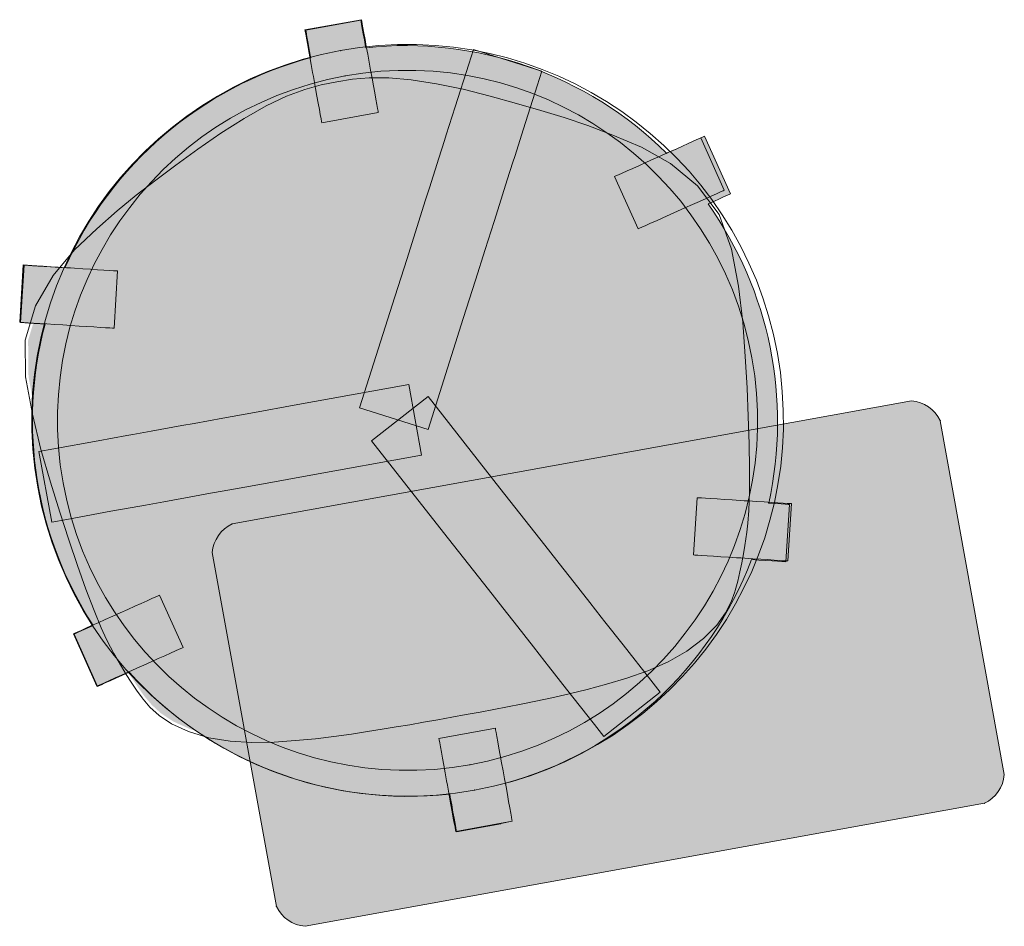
# Model space of a CAD drawing. Header units: millimetres. Extents: x 5 to 415, y 5 to 292.
# Tile 93 of 107: x 310.6 to 317.46, y 215.76 to 222.08. Entities that reach past the tile are written whole.
import ezdxf
from ezdxf.xclip import XClip

# ---------------------------------------------------------------- set-up
doc = ezdxf.new("R2010")
doc.units = ezdxf.units.MM
doc.header["$MEASUREMENT"] = 0
doc.header["$XCLIPFRAME"] = 0
doc.layers.add('01-007-DESSINS IMPORTES_GEOMETRE_EXTERNES_XREF', color=7, linetype='Continuous')
doc.layers.add('Nouveau_07-001-MOBILIER CONTRACTUEL', color=7, linetype='Continuous')

# ---------------------------------------------------------------- blocks, each defined once
blk = doc.blocks.new('Dessin_1_1', base_point=(-19.4151, 56.0333))
at = {"layer": 'Nouveau_07-001-MOBILIER CONTRACTUEL', "linetype": 'Continuous', "lineweight": 0, "true_color": 0xffffff}
for points in [[(315.819, 218.712, 0.212206), (315.3964, 220.7971), (315.4256, 220.8101), (315.4659, 220.8282), (315.4997, 220.8434), (315.5259, 220.8551), (315.5439, 220.8632), (315.5531, 220.8673), (315.3727, 221.2696), (315.3635, 221.2655), (315.3462, 221.2577), (315.3371, 221.2536), (315.3191, 221.2455), (315.2928, 221.2338), (315.259, 221.2186), (315.2188, 221.2005), (315.1732, 221.1801), (315.1332, 221.1622), (315.1071, 221.1505, 0.226114), (313.0115, 221.8863), (313.0017, 221.9404), (312.9938, 221.9839), (312.9872, 222.0203), (312.9821, 222.0487), (312.9785, 222.0681), (312.9768, 222.0779), (312.721, 222.0316), (312.5931, 222.0084), (312.5949, 221.9986), (312.5984, 221.9792), (312.6036, 221.9508), (312.6102, 221.9144), (312.618, 221.871), (312.6269, 221.8219, 0.226114), (310.9149, 220.3522), (310.8737, 220.3548), (310.8197, 220.3582), (310.7699, 220.3613), (310.7258, 220.3641), (310.6889, 220.3665), (310.6601, 220.3683), (310.6405, 220.3695), (310.6305, 220.3702), (310.6053, 219.971), (310.6152, 219.9703), (310.6349, 219.9691), (310.6637, 219.9673), (310.7006, 219.9649), (310.7447, 219.9621), (310.7765, 219.9601, 0.212206), (311.1123, 217.8593), (311.0664, 217.8388), (311.0326, 217.8236), (311.0064, 217.8118), (310.9884, 217.8038), (310.9793, 217.7997), (311.1429, 217.4347), (311.1521, 217.4388), (311.17, 217.4468), (311.1963, 217.4586), (311.2301, 217.4738), (311.2704, 217.4918), (311.3159, 217.5123), (311.3628, 217.5333, 0.241376), (313.5965, 216.6841), (313.6006, 216.6618), (313.6102, 216.6085), (313.6191, 216.5594), (313.627, 216.516), (313.6336, 216.4795), (313.6387, 216.4512), (313.6422, 216.4318), (313.644, 216.422), (313.8622, 216.4615), (313.9524, 216.4778), (314.032, 216.4949), (314.0303, 216.5047), (314.0268, 216.5241), (314.0216, 216.5525), (314.015, 216.5889), (314.0071, 216.6323), (313.9983, 216.6814), (313.9886, 216.7347), (313.984, 216.7601, 0.240912), (315.6988, 218.3188), (315.7501, 218.3155), (315.7999, 218.3124), (315.8439, 218.3096), (315.8809, 218.3073), (315.9096, 218.3055), (315.9293, 218.3042), (315.9393, 218.3036), (315.9645, 218.7028), (315.9545, 218.7034), (315.9349, 218.7047), (315.9061, 218.7065), (315.8692, 218.7088), (315.8251, 218.7116)], [(312.7053, 221.6072), (312.5926, 221.5763), (312.467, 221.5288), (312.3275, 221.4625), (312.1734, 221.3754), (312.0128, 221.2736), (311.8536, 221.1632), (311.7007, 221.0518), (311.5594, 220.9471), (311.4247, 220.8431), (311.2908, 220.7337), (311.1503, 220.6099), (310.9957, 220.4627), (310.8483, 220.2875), (310.7283, 220.0791), (310.6583, 219.8458), (310.6612, 219.5935), (310.7075, 219.3364), (310.7672, 219.0917), (310.8332, 218.8636), (310.8981, 218.6553), (310.9613, 218.4634), (311.022, 218.2843), (311.0804, 218.12), (311.1369, 217.9721), (311.186, 217.852), (311.2229, 217.7714), (311.2511, 217.7165), (311.2736, 217.6744), (311.2965, 217.6339), (311.326, 217.5838), (311.3593, 217.5291), (311.3934, 217.475), (311.4295, 217.421), (311.4683, 217.3666), (311.5216, 217.3043), (311.5829, 217.2479), (311.6673, 217.1918), (311.7843, 217.1383), (311.9215, 217.0957), (312.0674, 217.0721), (312.2188, 217.0638), (312.3723, 217.0669), (312.521, 217.0771), (312.6581, 217.0899), (312.786, 217.1051), (312.908, 217.1222), (313.0214, 217.1397), (313.1235, 217.1559), (313.2197, 217.1716), (313.3152, 217.1878), (313.4112, 217.2045), (313.509, 217.222), (313.6076, 217.2398), (313.7063, 217.2578), (313.8039, 217.2757), (313.8997, 217.2937), (313.9948, 217.312), (314.0904, 217.331), (314.1918, 217.3517), (314.3041, 217.3751), (314.4243, 217.4019), (314.5495, 217.4326), (314.6823, 217.4686), (314.8251, 217.5112), (314.97, 217.5622), (315.1088, 217.6231), (315.2371, 217.6963), (315.3508, 217.7844), (315.4415, 217.8756), (315.5009, 217.9577), (315.5385, 218.032), (315.5635, 218.1004), (315.5838, 218.1736), (315.5986, 218.2368), (315.6116, 218.2994), (315.6236, 218.3623), (315.6336, 218.4196), (315.6409, 218.4656), (315.6472, 218.5129), (315.6543, 218.5742), (315.6606, 218.6626), (315.6645, 218.7923), (315.6655, 218.9506), (315.6625, 219.1249), (315.6566, 219.3139), (315.6484, 219.5158), (315.6361, 219.7337), (315.6179, 219.9705), (315.588, 220.2206), (315.5411, 220.4776), (315.4553, 220.7148), (315.308, 220.9088), (315.1225, 221.0618), (314.9229, 221.1742), (314.7266, 221.2577), (314.5516, 221.3244), (314.3878, 221.3799), (314.2251, 221.43), (314.0561, 221.4785), (313.8739, 221.5292), (313.6861, 221.5767), (313.4999, 221.6157), (313.3251, 221.6432), (313.1712, 221.6564), (313.0369, 221.6568), (312.9205, 221.6462), (312.8126, 221.6284)], [(312.5883, 215.7628), (317.3227, 216.6205, 0.269434), (317.461, 216.8201), (317.0141, 219.2868, 0.269434), (316.8146, 219.4251), (312.0802, 218.5675, 0.269434), (311.9419, 218.3679), (312.3888, 215.9012, 0.269434)]]:
    blk.add_hatch(color=7, dxfattribs=at).paths.add_polyline_path(points)
at = {"layer": 'Nouveau_07-001-MOBILIER CONTRACTUEL', "color": 7, "linetype": 'Continuous', "lineweight": 13}
for p, q in [((312.5876, 222.01), (312.9812, 222.0813)), ((312.721, 222.0316), (312.9768, 222.0779)), ((312.9768, 222.0779), (312.9785, 222.068)), ((312.9785, 222.068), (312.982, 222.0487)), ((312.9812, 222.0813), (312.983, 222.0715)), ((312.982, 222.0487), (312.9872, 222.0203)), ((312.983, 222.0715), (312.9865, 222.0521)), ((312.9865, 222.0521), (312.9916, 222.0238)), ((312.5876, 222.01), (312.5894, 222.0002)), ((312.5894, 222.0002), (312.5929, 221.9808)), ((312.5929, 221.9808), (312.598, 221.9525)), ((312.5931, 222.0084), (312.721, 222.0316)), ((312.5949, 221.9986), (312.5931, 222.0084)), ((312.5984, 221.9792), (312.5949, 221.9986)), ((312.6036, 221.9508), (312.5984, 221.9792)), ((312.9872, 222.0203), (312.9938, 221.9839)), ((312.9916, 222.0238), (312.9982, 221.9873)), ((312.9938, 221.9839), (313.0017, 221.9404)), ((312.9982, 221.9873), (313.0061, 221.9439)), ((312.598, 221.9525), (312.6046, 221.916)), ((312.6102, 221.9144), (312.6036, 221.9508)), ((312.6046, 221.916), (312.6125, 221.8726)), ((312.618, 221.871), (312.6102, 221.9144)), ((313.0017, 221.9404), (313.0105, 221.8914)), ((313.0061, 221.9439), (313.015, 221.8948)), ((313.015, 221.8948), (313.0246, 221.8415)), ((312.6125, 221.8726), (312.6214, 221.8235)), ((312.6269, 221.8219), (312.618, 221.871)), ((313.0105, 221.8914), (313.0115, 221.8863)), ((313.0246, 221.8415), (313.0347, 221.7857)), ((313.7291, 221.7714), (313.7614, 221.8731)), ((313.7614, 221.8731), (314.2379, 221.7217)), ((312.6214, 221.8235), (312.631, 221.7702)), ((312.6278, 221.8168), (312.6269, 221.8219)), ((312.631, 221.7702), (312.6411, 221.7144)), ((313.0347, 221.7857), (313.0399, 221.7574)), ((313.6343, 221.4729), (313.7291, 221.7714)), ((312.6411, 221.7144), (312.6463, 221.6861)), ((313.0399, 221.7574), (313.045, 221.729)), ((313.045, 221.729), (313.0551, 221.6732)), ((314.2057, 221.6201), (314.2379, 221.7217)), ((312.6463, 221.6861), (312.6514, 221.6577)), ((312.6514, 221.6577), (312.6615, 221.6019)), ((313.0551, 221.6732), (313.0648, 221.6199)), ((312.6615, 221.6019), (312.6712, 221.5486)), ((313.0648, 221.6199), (313.0737, 221.5708)), ((313.0737, 221.5708), (313.0815, 221.5274)), ((314.1108, 221.3215), (314.2057, 221.6201)), ((312.6712, 221.5486), (312.6801, 221.4995)), ((312.6801, 221.4995), (312.6879, 221.4561)), ((313.0815, 221.5274), (313.0881, 221.4909)), ((313.0881, 221.4909), (313.0933, 221.4626)), ((312.6879, 221.4561), (312.6945, 221.4196)), ((312.6945, 221.4196), (312.6997, 221.3913)), ((312.705, 221.3621), (313.0986, 221.4334)), ((313.0933, 221.4626), (313.0968, 221.4432)), ((313.0968, 221.4432), (313.0986, 221.4334)), ((313.5726, 221.2787), (313.6343, 221.4729)), ((312.6997, 221.3913), (312.7032, 221.3719)), ((312.7032, 221.3719), (312.705, 221.3621)), ((313.5602, 221.2397), (313.5726, 221.2787)), ((314.0492, 221.1274), (314.1108, 221.3215)), ((313.521, 221.1161), (313.5602, 221.2397)), ((315.259, 221.2186), (315.2188, 221.2005)), ((315.2188, 221.2005), (315.259, 221.2186)), ((315.2928, 221.2338), (315.259, 221.2186)), ((315.259, 221.2186), (315.2928, 221.2338)), ((315.3191, 221.2455), (315.2928, 221.2338)), ((315.2928, 221.2338), (315.3191, 221.2455)), ((315.3371, 221.2536), (315.3191, 221.2455)), ((315.3191, 221.2455), (315.3371, 221.2536)), ((315.3462, 221.2577), (315.3371, 221.2536)), ((315.3371, 221.2536), (315.3462, 221.2577)), ((315.3462, 221.2577), (315.3635, 221.2655)), ((315.5099, 220.8927), (315.3462, 221.2577)), ((315.3635, 221.2655), (315.3727, 221.2696)), ((315.3727, 221.2696), (315.5531, 220.8673)), ((315.1238, 221.158), (315.0721, 221.1348)), ((315.1071, 221.1505), (315.1332, 221.1622)), ((315.1732, 221.1801), (315.1238, 221.158)), ((315.1332, 221.1622), (315.1732, 221.1801)), ((315.2188, 221.2005), (315.1732, 221.1801)), ((315.1732, 221.1801), (315.2188, 221.2005)), ((313.4551, 220.9087), (313.521, 221.1161)), ((313.9975, 220.9647), (314.0368, 221.0883)), ((314.0368, 221.0883), (314.0492, 221.1274)), ((314.9677, 221.088), (314.9183, 221.0658)), ((315.0195, 221.1112), (314.9677, 221.088)), ((315.0458, 221.123), (315.0195, 221.1112)), ((315.0721, 221.1348), (315.0458, 221.123)), ((314.7987, 221.0122), (314.7725, 221.0004)), ((314.8325, 221.0274), (314.7987, 221.0122)), ((314.8728, 221.0454), (314.8325, 221.0274)), ((314.9183, 221.0658), (314.8728, 221.0454)), ((313.9316, 220.7573), (313.9975, 220.9647)), ((314.7545, 220.9923), (314.7453, 220.9883)), ((314.909, 220.6233), (314.7453, 220.9883)), ((314.7725, 221.0004), (314.7545, 220.9923)), ((313.4286, 220.8253), (313.4551, 220.9087)), ((315.4565, 220.8688), (315.4227, 220.8536)), ((315.4828, 220.8806), (315.4565, 220.8688)), ((315.5008, 220.8886), (315.4828, 220.8806)), ((315.5099, 220.8927), (315.5008, 220.8886)), ((315.5531, 220.8673), (315.5439, 220.8632)), ((313.3672, 220.6319), (313.4286, 220.8253)), ((315.3369, 220.8151), (315.2875, 220.793)), ((315.3824, 220.8356), (315.3369, 220.8151)), ((315.4227, 220.8536), (315.3824, 220.8356)), ((315.4256, 220.8101), (315.3964, 220.7971)), ((315.4659, 220.8282), (315.4256, 220.8101)), ((315.4997, 220.8434), (315.4659, 220.8282)), ((315.5259, 220.8551), (315.4997, 220.8434)), ((315.5439, 220.8632), (315.5259, 220.8551)), ((313.9052, 220.674), (313.9316, 220.7573)), ((315.1832, 220.7462), (315.1314, 220.723)), ((315.2095, 220.758), (315.1832, 220.7462)), ((315.2357, 220.7698), (315.2095, 220.758)), ((315.2875, 220.793), (315.2357, 220.7698)), ((313.8437, 220.4806), (313.9052, 220.674)), ((314.9962, 220.6624), (314.9624, 220.6472)), ((315.0365, 220.6804), (314.9962, 220.6624)), ((315.082, 220.7008), (315.0365, 220.6804)), ((315.1314, 220.723), (315.082, 220.7008)), ((313.2991, 220.4175), (313.3672, 220.6319)), ((314.9181, 220.6274), (314.909, 220.6233)), ((314.9361, 220.6354), (314.9181, 220.6274)), ((314.9624, 220.6472), (314.9361, 220.6354)), ((313.7756, 220.2662), (313.8437, 220.4806)), ((313.2139, 220.1493), (313.2991, 220.4175)), ((310.5997, 219.9726), (310.6249, 220.3718)), ((310.6053, 219.971), (310.6305, 220.3702)), ((310.6249, 220.3718), (310.6349, 220.3712)), ((310.6305, 220.3702), (310.6405, 220.3695)), ((310.6349, 220.3712), (310.6546, 220.3699)), ((310.6405, 220.3695), (310.6601, 220.3683)), ((310.6546, 220.3699), (310.6833, 220.3681)), ((310.6601, 220.3683), (310.6889, 220.3665)), ((310.6833, 220.3681), (310.7203, 220.3658)), ((310.6889, 220.3665), (310.7258, 220.3641)), ((310.7203, 220.3658), (310.7643, 220.363)), ((310.7258, 220.3641), (310.7699, 220.3613)), ((310.7643, 220.363), (310.8141, 220.3598)), ((310.7699, 220.3613), (310.8197, 220.3582)), ((310.8141, 220.3598), (310.8682, 220.3564)), ((310.8197, 220.3582), (310.8737, 220.3548)), ((310.8682, 220.3564), (310.9248, 220.3529)), ((310.8737, 220.3548), (310.9149, 220.3522)), ((310.9248, 220.3529), (310.9535, 220.351)), ((310.9535, 220.351), (310.9823, 220.3492)), ((310.9823, 220.3492), (311.0389, 220.3456)), ((311.0389, 220.3456), (311.0929, 220.3422)), ((311.0929, 220.3422), (311.1427, 220.3391)), ((311.1427, 220.3391), (311.1868, 220.3363)), ((311.1868, 220.3363), (311.2237, 220.334)), ((311.2237, 220.334), (311.2525, 220.3321)), ((311.2525, 220.3321), (311.2722, 220.3309)), ((311.2569, 219.9311), (311.2821, 220.3303)), ((311.2722, 220.3309), (311.2821, 220.3303)), ((313.6905, 219.9979), (313.7756, 220.2662)), ((312.9686, 219.3769), (313.2139, 220.1493)), ((313.4451, 219.2256), (313.6905, 219.9979)), ((310.5997, 219.9726), (310.6097, 219.972)), ((310.6152, 219.9703), (310.6053, 219.971)), ((310.6097, 219.972), (310.6293, 219.9707)), ((310.6349, 219.9691), (310.6152, 219.9703)), ((310.6293, 219.9707), (310.6581, 219.9689)), ((310.6637, 219.9673), (310.6349, 219.9691)), ((310.6581, 219.9689), (310.6951, 219.9666)), ((310.7006, 219.9649), (310.6637, 219.9673)), ((310.6951, 219.9666), (310.7391, 219.9638)), ((310.7447, 219.9621), (310.7006, 219.9649)), ((310.7391, 219.9638), (310.7889, 219.9606)), ((310.7765, 219.9601), (310.7447, 219.9621)), ((310.7889, 219.9606), (310.8429, 219.9572)), ((310.8429, 219.9572), (310.8995, 219.9537)), ((310.8995, 219.9537), (310.9283, 219.9518)), ((310.9283, 219.9518), (310.9571, 219.95)), ((310.9571, 219.95), (311.0137, 219.9464)), ((311.0137, 219.9464), (311.0677, 219.943)), ((311.0677, 219.943), (311.1175, 219.9399)), ((311.1175, 219.9399), (311.1615, 219.9371)), ((311.1615, 219.9371), (311.1985, 219.9348)), ((311.1985, 219.9348), (311.2273, 219.9329)), ((311.2273, 219.9329), (311.2469, 219.9317)), ((311.2469, 219.9317), (311.2569, 219.9311)), ((313.3105, 219.539), (312.5131, 219.3945)), ((313.3105, 219.539), (313.3997, 219.047)), ((312.0802, 218.5675), (316.8146, 219.4251)), ((313.0522, 219.1454), (313.4453, 219.4543)), ((313.4453, 219.4543), (313.946, 218.8171)), ((312.5131, 219.3945), (312.2362, 219.3444)), ((312.9686, 219.3769), (313.4451, 219.2256)), ((312.0149, 219.3043), (311.8152, 219.2681)), ((312.2362, 219.3444), (312.0149, 219.3043)), ((311.7292, 219.2525), (311.515, 219.2137)), ((311.8152, 219.2681), (311.7292, 219.2525)), ((317.0141, 219.2868), (317.461, 216.8201)), ((311.3471, 219.1833), (311.1466, 219.147)), ((311.3874, 219.1906), (311.3471, 219.1833)), ((311.515, 219.2137), (311.3874, 219.1906)), ((310.8384, 219.0911), (310.7335, 219.0721)), ((311.1466, 219.147), (310.8384, 219.0911)), ((313.0522, 219.1454), (313.5528, 218.5081)), ((310.7335, 219.0721), (310.8226, 218.5801)), ((313.3997, 219.047), (312.6023, 218.9025)), ((312.6023, 218.9025), (312.3253, 218.8524)), ((312.104, 218.8123), (311.9043, 218.7761)), ((312.3253, 218.8524), (312.104, 218.8123)), ((313.946, 218.8171), (314.1199, 218.5958)), ((311.8183, 218.7605), (311.6041, 218.7217)), ((311.9043, 218.7761), (311.8183, 218.7605)), ((315.3205, 218.75), (315.2953, 218.3508)), ((315.3305, 218.7494), (315.3205, 218.75)), ((315.3501, 218.7481), (315.3305, 218.7494)), ((315.3789, 218.7463), (315.3501, 218.7481)), ((315.4158, 218.744), (315.3789, 218.7463)), ((315.4599, 218.7412), (315.4158, 218.744)), ((315.5097, 218.738), (315.4599, 218.7412)), ((311.4362, 218.6913), (311.2357, 218.655)), ((311.4765, 218.6986), (311.4362, 218.6913)), ((311.6041, 218.7217), (311.4765, 218.6986)), ((315.5637, 218.7346), (315.5097, 218.738)), ((315.6203, 218.731), (315.5637, 218.7346)), ((315.6491, 218.7292), (315.6203, 218.731)), ((315.6778, 218.7274), (315.6491, 218.7292)), ((315.7345, 218.7238), (315.6778, 218.7274)), ((315.7885, 218.7204), (315.7345, 218.7238)), ((315.8383, 218.7173), (315.7885, 218.7204)), ((315.819, 218.712), (315.8251, 218.7116)), ((315.8251, 218.7116), (315.8692, 218.7088)), ((315.8823, 218.7145), (315.8383, 218.7173)), ((315.8692, 218.7088), (315.9061, 218.7065)), ((315.9193, 218.7122), (315.8823, 218.7145)), ((315.9061, 218.7065), (315.9349, 218.7047)), ((315.9481, 218.7103), (315.9193, 218.7122)), ((315.9349, 218.7047), (315.9545, 218.7034)), ((315.9645, 218.7028), (315.9393, 218.3036)), ((315.9677, 218.7091), (315.9481, 218.7103)), ((315.9777, 218.7085), (315.9525, 218.3093)), ((315.9545, 218.7034), (315.9645, 218.7028)), ((315.9777, 218.7085), (315.9677, 218.7091)), ((311.2357, 218.655), (310.9275, 218.5991)), ((310.9275, 218.5991), (310.8226, 218.5801)), ((314.1199, 218.5958), (314.2589, 218.4189)), ((313.5528, 218.5081), (313.7267, 218.2868)), ((314.2589, 218.4189), (314.3842, 218.2593)), ((312.3888, 215.9012), (311.9419, 218.3679)), ((315.3052, 218.3502), (315.2953, 218.3508)), ((315.3249, 218.3489), (315.3052, 218.3502)), ((315.3537, 218.3471), (315.3249, 218.3489)), ((315.3906, 218.3448), (315.3537, 218.3471)), ((315.4347, 218.342), (315.3906, 218.3448)), ((315.4845, 218.3388), (315.4347, 218.342)), ((315.5385, 218.3354), (315.4845, 218.3388)), ((315.5951, 218.3318), (315.5385, 218.3354)), ((315.6239, 218.33), (315.5951, 218.3318)), ((315.6526, 218.3282), (315.6239, 218.33)), ((315.7092, 218.3246), (315.6526, 218.3282)), ((313.7267, 218.2868), (313.8657, 218.11)), ((314.3842, 218.2593), (314.4383, 218.1906)), ((315.7501, 218.3155), (315.6988, 218.3188)), ((315.7633, 218.3212), (315.7092, 218.3246)), ((315.7999, 218.3124), (315.7501, 218.3155)), ((315.8131, 218.3181), (315.7633, 218.3212)), ((315.8439, 218.3096), (315.7999, 218.3124)), ((315.8571, 218.3153), (315.8131, 218.3181)), ((315.8809, 218.3073), (315.8439, 218.3096)), ((315.8941, 218.313), (315.8571, 218.3153)), ((315.9096, 218.3055), (315.8809, 218.3073)), ((315.9228, 218.3111), (315.8941, 218.313)), ((315.9293, 218.3042), (315.9096, 218.3055)), ((315.9425, 218.3099), (315.9228, 218.3111)), ((315.9393, 218.3036), (315.9293, 218.3042)), ((315.9525, 218.3093), (315.9425, 218.3099)), ((314.4383, 218.1906), (314.5727, 218.0194)), ((311.5212, 218.0468), (311.5475, 218.0586)), ((311.5475, 218.0586), (311.5654, 218.0667)), ((311.5654, 218.0667), (311.5746, 218.0708)), ((311.5746, 218.0708), (311.7382, 217.7058)), ((313.8657, 218.11), (313.9911, 217.9504)), ((311.3522, 217.971), (311.4016, 217.9932)), ((311.4016, 217.9932), (311.4471, 218.0136)), ((311.4471, 218.0136), (311.4874, 218.0317)), ((311.4874, 218.0317), (311.5212, 218.0468)), ((314.5727, 218.0194), (314.6528, 217.9174)), ((311.1961, 217.901), (311.2478, 217.9242)), ((311.2478, 217.9242), (311.2741, 217.936)), ((311.2741, 217.936), (311.3004, 217.9478)), ((311.3004, 217.9478), (311.3522, 217.971)), ((313.9911, 217.9504), (314.0451, 217.8816)), ((314.6528, 217.9174), (314.6782, 217.8852)), ((311.0609, 217.8404), (311.1011, 217.8585)), ((311.0664, 217.8388), (311.1067, 217.8568)), ((311.1011, 217.8585), (311.1467, 217.8789)), ((311.1067, 217.8568), (311.1123, 217.8593)), ((311.1467, 217.8789), (311.1961, 217.901)), ((314.0451, 217.8816), (314.1795, 217.7105)), ((314.6782, 217.8852), (314.804, 217.725)), ((310.9737, 217.8013), (310.9828, 217.8054)), ((310.9737, 217.8013), (311.1374, 217.4363)), ((310.9793, 217.7997), (310.9884, 217.8038)), ((311.1429, 217.4347), (310.9793, 217.7997)), ((310.9828, 217.8054), (311.0008, 217.8135)), ((310.9884, 217.8038), (311.0064, 217.8118)), ((311.0008, 217.8135), (311.0271, 217.8252)), ((311.0064, 217.8118), (311.0326, 217.8236)), ((311.0271, 217.8252), (311.0609, 217.8404)), ((311.0326, 217.8236), (311.0664, 217.8388)), ((314.1795, 217.7105), (314.2597, 217.6085)), ((314.804, 217.725), (314.9975, 217.4787)), ((311.5653, 217.6282), (311.6108, 217.6486)), ((311.6108, 217.6486), (311.6511, 217.6667)), ((311.6511, 217.6667), (311.6848, 217.6818)), ((311.6848, 217.6818), (311.7111, 217.6936)), ((311.7111, 217.6936), (311.7291, 217.7017)), ((311.7291, 217.7017), (311.7382, 217.7058)), ((311.4378, 217.571), (311.4641, 217.5828)), ((311.4641, 217.5828), (311.5159, 217.6061)), ((311.5159, 217.6061), (311.5653, 217.6282)), ((314.2597, 217.6085), (314.285, 217.5763)), ((314.285, 217.5763), (314.4109, 217.4161)), ((311.2648, 217.4935), (311.3103, 217.5139)), ((311.3159, 217.5123), (311.2704, 217.4918)), ((311.3103, 217.5139), (311.3597, 217.536)), ((311.3628, 217.5333), (311.3159, 217.5123)), ((311.3597, 217.536), (311.4115, 217.5593)), ((311.4115, 217.5593), (311.4378, 217.571)), ((311.1374, 217.4363), (311.1465, 217.4404)), ((311.1521, 217.4388), (311.1429, 217.4347)), ((311.1465, 217.4404), (311.1645, 217.4485)), ((311.17, 217.4468), (311.1521, 217.4388)), ((311.1645, 217.4485), (311.1908, 217.4603)), ((311.1963, 217.4586), (311.17, 217.4468)), ((311.1908, 217.4603), (311.2245, 217.4754)), ((311.2301, 217.4738), (311.1963, 217.4586)), ((311.2245, 217.4754), (311.2648, 217.4935)), ((311.2704, 217.4918), (311.2301, 217.4738)), ((314.9975, 217.4787), (315.0634, 217.3949)), ((314.4109, 217.4161), (314.6044, 217.1698)), ((314.6702, 217.086), (315.0634, 217.3949)), ((314.6044, 217.1698), (314.6702, 217.086)), ((313.5211, 217.0716), (313.9147, 217.1429)), ((313.9164, 217.133), (313.9147, 217.1429)), ((313.92, 217.1136), (313.9164, 217.133)), ((313.9251, 217.0853), (313.92, 217.1136)), ((313.5228, 217.0617), (313.5211, 217.0716)), ((313.5264, 217.0423), (313.5228, 217.0617)), ((313.5315, 217.014), (313.5264, 217.0423)), ((313.9317, 217.0489), (313.9251, 217.0853)), ((313.9396, 217.0054), (313.9317, 217.0489)), ((313.5381, 216.9776), (313.5315, 217.014)), ((313.546, 216.9341), (313.5381, 216.9776)), ((313.9485, 216.9563), (313.9396, 217.0054)), ((313.9581, 216.9031), (313.9485, 216.9563)), ((313.5549, 216.885), (313.546, 216.9341)), ((313.9682, 216.8472), (313.9581, 216.9031)), ((313.5645, 216.8318), (313.5549, 216.885)), ((313.5746, 216.7759), (313.5645, 216.8318)), ((313.9734, 216.8189), (313.9682, 216.8472)), ((313.9785, 216.7905), (313.9734, 216.8189)), ((313.5798, 216.7476), (313.5746, 216.7759)), ((313.9886, 216.7347), (313.9785, 216.7905)), ((313.984, 216.7601), (313.9886, 216.7347)), ((313.5849, 216.7192), (313.5798, 216.7476)), ((313.595, 216.6634), (313.5849, 216.7192)), ((313.6006, 216.6618), (313.5965, 216.6841)), ((313.9983, 216.6814), (313.9886, 216.7347)), ((313.9886, 216.7347), (313.9983, 216.6814)), ((314.0071, 216.6323), (313.9983, 216.6814)), ((313.9983, 216.6814), (314.0071, 216.6323)), ((317.3227, 216.6205), (312.5883, 215.7628)), ((313.6047, 216.6101), (313.595, 216.6634)), ((313.6102, 216.6085), (313.6006, 216.6618)), ((314.015, 216.5889), (314.0071, 216.6323)), ((314.0071, 216.6323), (314.015, 216.5889)), ((313.6136, 216.561), (313.6047, 216.6101)), ((313.6191, 216.5594), (313.6102, 216.6085)), ((313.6214, 216.5176), (313.6136, 216.561)), ((313.627, 216.516), (313.6191, 216.5594)), ((314.0216, 216.5525), (314.015, 216.5889)), ((314.015, 216.5889), (314.0216, 216.5525)), ((314.0268, 216.5241), (314.0216, 216.5525)), ((314.0216, 216.5525), (314.0268, 216.5241)), ((313.628, 216.4812), (313.6214, 216.5176)), ((313.6336, 216.4795), (313.627, 216.516)), ((313.6332, 216.4528), (313.628, 216.4812)), ((313.6387, 216.4512), (313.6336, 216.4795)), ((313.6385, 216.4236), (314.032, 216.4949)), ((313.9524, 216.4778), (313.8622, 216.4615)), ((314.032, 216.4949), (313.952, 216.4804)), ((313.952, 216.4804), (313.9524, 216.4778)), ((314.0303, 216.5047), (314.0268, 216.5241)), ((314.0268, 216.5241), (314.0303, 216.5047)), ((314.032, 216.4949), (314.0303, 216.5047)), ((314.0303, 216.5047), (314.032, 216.4949)), ((313.6367, 216.4334), (313.6332, 216.4528)), ((313.6385, 216.4236), (313.6367, 216.4334)), ((313.6422, 216.4318), (313.6387, 216.4512)), ((313.644, 216.422), (313.6422, 216.4318)), ((313.8622, 216.4615), (313.644, 216.422))]:
    blk.add_line(p, q, dxfattribs=at)
at = {"layer": 'Nouveau_07-001-MOBILIER CONTRACTUEL', "color": 5, "linetype": 'Continuous', "lineweight": 5}
for p, q in [((312.5864, 221.5954), (312.7007, 221.6267)), ((312.7007, 221.6267), (312.809, 221.6481)), ((312.809, 221.6481), (312.918, 221.6661)), ((312.918, 221.6661), (313.0361, 221.6768)), ((313.0361, 221.6768), (313.1721, 221.6764)), ((313.1721, 221.6764), (313.3275, 221.6631)), ((313.3275, 221.6631), (313.5035, 221.6353)), ((313.5035, 221.6353), (313.6906, 221.5962)), ((312.4591, 221.5472), (312.5864, 221.5954)), ((313.6906, 221.5962), (313.879, 221.5485)), ((312.3183, 221.4803), (312.4591, 221.5472)), ((313.879, 221.5485), (314.0616, 221.4978)), ((314.0616, 221.4978), (314.2308, 221.4492)), ((312.1631, 221.3925), (312.3183, 221.4803)), ((314.2308, 221.4492), (314.394, 221.3989)), ((312.0017, 221.2902), (312.1631, 221.3925)), ((314.394, 221.3989), (314.5583, 221.3432)), ((311.842, 221.1795), (312.0017, 221.2902)), ((314.5583, 221.3432), (314.7341, 221.2763)), ((314.7341, 221.2763), (314.9318, 221.1921)), ((311.6888, 221.0679), (311.842, 221.1795)), ((314.9318, 221.1921), (315.1338, 221.0783)), ((315.1338, 221.0783), (315.3225, 220.9227)), ((311.5474, 220.963), (311.6888, 221.0679)), ((311.4122, 220.8587), (311.5474, 220.963)), ((315.3225, 220.9227), (315.4731, 220.7244)), ((311.2779, 220.749), (311.4122, 220.8587)), ((311.1368, 220.6246), (311.2779, 220.749)), ((315.4731, 220.7244), (315.5605, 220.4828)), ((310.9811, 220.4764), (311.1368, 220.6246)), ((310.8319, 220.299), (310.9811, 220.4764)), ((315.5605, 220.4828), (315.6078, 220.2235)), ((310.7098, 220.0871), (310.8319, 220.299)), ((315.6078, 220.2235), (315.6378, 219.9724)), ((310.6383, 219.8486), (310.7098, 220.0871)), ((315.6378, 219.9724), (315.6561, 219.735)), ((310.6412, 219.5916), (310.6383, 219.8486)), ((315.6561, 219.735), (315.6684, 219.5168)), ((310.6879, 219.3322), (310.6412, 219.5916)), ((315.6684, 219.5168), (315.6765, 219.3147)), ((310.7479, 219.0866), (310.6879, 219.3322)), ((315.6765, 219.3147), (315.6825, 219.1254)), ((310.8141, 218.8579), (310.7479, 219.0866)), ((315.6825, 219.1254), (315.6855, 218.9507)), ((315.6855, 218.9507), (315.6845, 218.7919)), ((310.8791, 218.6492), (310.8141, 218.8579)), ((315.6845, 218.7919), (315.6806, 218.6616)), ((310.9423, 218.457), (310.8791, 218.6492)), ((315.6806, 218.6616), (315.6742, 218.5723)), ((315.6742, 218.5723), (315.6671, 218.5105)), ((315.6671, 218.5105), (315.6607, 218.4627)), ((311.0031, 218.2777), (310.9423, 218.457)), ((315.6533, 218.4164), (315.6433, 218.3587)), ((315.6607, 218.4627), (315.6533, 218.4164)), ((315.6433, 218.3587), (315.6312, 218.2955)), ((311.0616, 218.1131), (311.0031, 218.2777)), ((315.6312, 218.2955), (315.6182, 218.2325)), ((315.6182, 218.2325), (315.6032, 218.1687)), ((315.6032, 218.1687), (315.5856, 218.1031)), ((311.1183, 217.9647), (311.0616, 218.1131)), ((315.5823, 218.0937), (315.5569, 218.0241)), ((315.5823, 218.0937), (315.5856, 218.1031)), ((315.5569, 218.0241), (315.518, 217.9472)), ((311.1677, 217.8441), (311.1183, 217.9647)), ((315.518, 217.9472), (315.4568, 217.8626)), ((315.4568, 217.8626), (315.364, 217.7694)), ((311.2049, 217.7627), (311.1677, 217.8441)), ((311.2333, 217.7072), (311.2049, 217.7627)), ((315.364, 217.7694), (315.2483, 217.6797)), ((311.2561, 217.6648), (311.2333, 217.7072)), ((311.2792, 217.6239), (311.2561, 217.6648)), ((315.2483, 217.6797), (315.1178, 217.6052)), ((311.3089, 217.5735), (311.2792, 217.6239)), ((311.3423, 217.5185), (311.3089, 217.5735)), ((315.1178, 217.6052), (314.9773, 217.5436)), ((311.3766, 217.4641), (311.3423, 217.5185)), ((314.9773, 217.5436), (314.8313, 217.4922)), ((311.413, 217.4096), (311.3766, 217.4641)), ((314.6878, 217.4494), (314.5545, 217.4132)), ((314.8313, 217.4922), (314.6878, 217.4494)), ((311.4525, 217.3544), (311.413, 217.4096)), ((314.4288, 217.3824), (314.3083, 217.3555)), ((314.5545, 217.4132), (314.4288, 217.3824)), ((311.459, 217.3467), (311.4525, 217.3544)), ((311.5072, 217.2904), (311.459, 217.3467)), ((314.0943, 217.3114), (313.9987, 217.2924)), ((314.1958, 217.3321), (314.0943, 217.3114)), ((314.3083, 217.3555), (314.1958, 217.3321)), ((311.5705, 217.2321), (311.5072, 217.2904)), ((311.6575, 217.1743), (311.5705, 217.2321)), ((313.7099, 217.2381), (313.6112, 217.2201)), ((313.8076, 217.256), (313.7099, 217.2381)), ((313.9035, 217.274), (313.8076, 217.256)), ((313.9987, 217.2924), (313.9035, 217.274)), ((311.7771, 217.1196), (311.6575, 217.1743)), ((313.3186, 217.1681), (313.223, 217.1519)), ((313.4147, 217.1849), (313.3186, 217.1681)), ((313.5125, 217.2023), (313.4147, 217.1849)), ((313.6112, 217.2201), (313.5125, 217.2023)), ((311.917, 217.0762), (311.7771, 217.1196)), ((312.9109, 217.1024), (312.7886, 217.0853)), ((313.0245, 217.1199), (312.9109, 217.1024)), ((313.1267, 217.1361), (313.0245, 217.1199)), ((313.223, 217.1519), (313.1267, 217.1361)), ((312.0653, 217.0522), (311.917, 217.0762)), ((312.2185, 217.0438), (312.0653, 217.0522)), ((312.3732, 217.0469), (312.2185, 217.0438)), ((312.5226, 217.0571), (312.3732, 217.0469)), ((312.6602, 217.07), (312.5226, 217.0571)), ((312.7886, 217.0853), (312.6602, 217.07))]:
    blk.add_line(p, q, dxfattribs=at)
at = {"layer": 'Nouveau_07-001-MOBILIER CONTRACTUEL', "color": 7, "linetype": 'Continuous', "lineweight": 13}
for centre, radius, start, end in [((313.3024, 219.2891), 2.6192, 280.26831, 100.2683), ((313.2873, 219.3199), 2.5812, 45.16939, 96.13386), ((313.3024, 219.2891), 2.6192, 100.26831, 280.2683), ((313.3079, 219.2874), 2.6192, 105.04936, 156.01382), ((313.3024, 219.2891), 2.4394, 100.26831, 280.26831), ((313.3024, 219.2891), 2.4394, 100.26831, 280.26831), ((313.3024, 219.2891), 2.4394, 280.26831, 100.26831), ((313.3024, 219.2891), 2.4394, 280.26831, 100.26831), ((313.2619, 219.2791), 2.6192, 347.4957, 35.41887), ((313.3079, 219.2874), 2.6192, 165.11774, 213.04091), ((316.7953, 219.1843), 0.2416, 25.10958, 85.42691), ((312.1828, 218.3487), 0.2416, 115.1097, 175.42703), ((313.3178, 219.2156), 2.5443, 285.18048, 339.36094), ((313.3079, 219.2874), 2.6192, 222.04464, 276.32565), ((317.2201, 216.8393), 0.2416, 295.1097, 355.42703), ((312.6076, 216.0037), 0.2416, 205.10958, 265.42691)]:
    blk.add_arc(centre, radius, start, end, dxfattribs=at)
for p in [(312.8355, 221.8664), (312.6278, 221.8168), (312.8675, 221.6894), (312.8675, 221.6894), (315.1071, 221.1505), (310.7765, 219.9601), (317.0141, 219.2868), (315.819, 218.712), (312.0802, 218.5675), (311.3628, 217.5333), (313.7372, 216.8887), (313.7372, 216.8887), (313.984, 216.7601), (313.7693, 216.7118), (317.3227, 216.6205), (312.3888, 215.9012)]:
    blk.add_point(p, dxfattribs=at)

msp = doc.modelspace()

# ---------------------------------------------------------------- block references
at = {"layer": '01-007-DESSINS IMPORTES_GEOMETRE_EXTERNES_XREF', "color": 7, "linetype": 'Continuous', "lineweight": 20}
ref = msp.add_blockref('Dessin_1_1', (-19.4151, 56.0333), dxfattribs=at)
XClip(ref).set_block_clipping_path([(11.4338842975, 39.5369897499), (415, 271.6031054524)])

doc.saveas('drawing.dxf')
